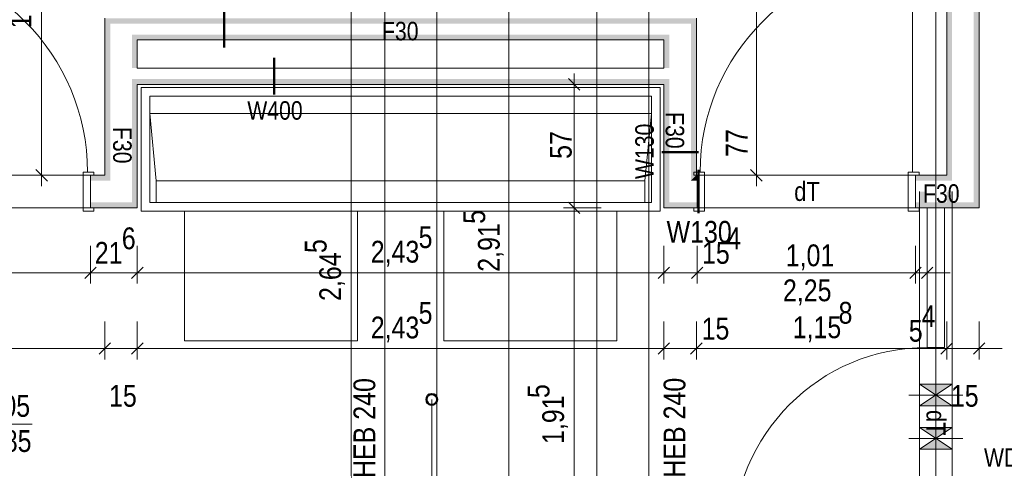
# Model space of a CAD drawing. Extents: x -620 to 300, y 62 to 1112.
# Tile 166 of 200: x -376 to -285, y 622 to 663. Entities that reach past the tile are written whole.
import ezdxf
from ezdxf.lldxf.tags import DXFTag

# ---------------------------------------------------------------- set-up
doc = ezdxf.new("R2010")
doc.units = 0
doc.layers.get('0').update_dxf_attribs({"lineweight": 13})
for name, color, linetype, lineweight, true_color in [('00 -Bauelemente -Gipskarton', 7, 'Continuous', 9, 0xff7fe6), ('30 -34 Innenwände- 11 Durchbruch', 4, 'Continuous', 9, 0x00ffff), ('30 -34 Innenwände- 2 nichttragend', 7, 'Continuous', 18, 0xff7fe6), ('30 -34 Innenwände- 4 Türen_Fenster', 9, 'Continuous', 15, 0x808080), ('60 -61 Ausstattung -1 Möbel -verdeckt', 9, 'grob-A06CPVLVL0', 13, 0x808080), ('70 -72 Beschriftung- 1 Beschriftung allgemein', 7, 'Continuous', 9, 0xff6633), ('70 -75 Raumstempel-2 Verweislinie', 3, 'Continuous', 9, 0x00ff00), ('70 -76 Bemaßung- 2 Allgemein', 9, 'Continuous', 5, 0x808080)]:
    doc.layers.add(name, color=color, linetype=linetype, lineweight=lineweight, true_color=true_color)
for name, color, linetype, lineweight in [('30 -35 Decken- 1 Konstruktion-Träger- Stahl Hohlprofil', 7, 'grob-A06CPVLVL0', 9), ('40 -41 Abwasser_Wasser_Gas- 1 Abwasser + sanitäre Anlagen', 7, 'Continuous', 9), ('70 -71 Achsen- 1 Gebäudeachsen', 7, 'STRICHPUNKT2-A06CPVM0L0', 18), ('70 -72 Beschriftung- 5 Höhenkoten-A06CPVLXL0', 7, 'Continuous', 15), ('70 -75 Raumstempel- 3 Wandstempel', 7, 'Continuous', 50), ('Keine-A06CPVLYL0', 7, 'Continuous', 9)]:
    doc.layers.add(name, color=color, linetype=linetype, lineweight=lineweight)
doc.styles.get("Standard").update_dxf_attribs({"font": 'ARIALN.TTF'})
tags = doc.linetypes.add('fein_strichliert-A06CPVLZL0', pattern=[4, 1, -2, 1]).pattern_tags.tags
tags[8:9] = [DXFTag(74, 4), DXFTag(75, 0), DXFTag(340, '0'), DXFTag(46, 0.0), DXFTag(50, 0.0), DXFTag(44, 0.0), DXFTag(45, 0.0)]
tags[6:7] = [DXFTag(74, 4), DXFTag(75, 0), DXFTag(340, '0'), DXFTag(46, 0.0), DXFTag(50, 0.0), DXFTag(44, 0.0), DXFTag(45, 0.0)]
tags[4:5] = [DXFTag(74, 4), DXFTag(75, 0), DXFTag(340, '0'), DXFTag(46, 0.0), DXFTag(50, 0.0), DXFTag(44, 0.0), DXFTag(45, 0.0)]
tags = doc.linetypes.add('grob-A06CPVLVL0', pattern=[14, 3, -8, 3]).pattern_tags.tags
tags[8:9] = [DXFTag(74, 4), DXFTag(75, 0), DXFTag(340, '0'), DXFTag(46, 0.0), DXFTag(50, 0.0), DXFTag(44, 0.0), DXFTag(45, 0.0)]
tags[6:7] = [DXFTag(74, 4), DXFTag(75, 0), DXFTag(340, '0'), DXFTag(46, 0.0), DXFTag(50, 0.0), DXFTag(44, 0.0), DXFTag(45, 0.0)]
tags[4:5] = [DXFTag(74, 4), DXFTag(75, 0), DXFTag(340, '0'), DXFTag(46, 0.0), DXFTag(50, 0.0), DXFTag(44, 0.0), DXFTag(45, 0.0)]
tags = doc.linetypes.add('STRICHPUNKT2-A06CPVM0L0', pattern=[12.7, 6.35, -3.175, 0, -3.175]).pattern_tags.tags
tags[10:11] = [DXFTag(74, 4), DXFTag(75, 0), DXFTag(340, '0'), DXFTag(46, 0.0), DXFTag(50, 0.0), DXFTag(44, 0.0), DXFTag(45, 0.0)]
tags[8:9] = [DXFTag(74, 4), DXFTag(75, 0), DXFTag(340, '0'), DXFTag(46, 0.0), DXFTag(50, 0.0), DXFTag(44, 0.0), DXFTag(45, 0.0)]
tags[6:7] = [DXFTag(74, 4), DXFTag(75, 0), DXFTag(340, '0'), DXFTag(46, 0.0), DXFTag(50, 0.0), DXFTag(44, 0.0), DXFTag(45, 0.0)]
tags[4:5] = [DXFTag(74, 4), DXFTag(75, 0), DXFTag(340, '0'), DXFTag(46, 0.0), DXFTag(50, 0.0), DXFTag(44, 0.0), DXFTag(45, 0.0)]

# ---------------------------------------------------------------- blocks, each defined once
blk = doc.blocks.new('Referenz-A06CPVM1L0')
at = {"layer": '00 -Bauelemente -Gipskarton', "color": 0, "linetype": 'Continuous', "lineweight": 0, "ltscale": 0.13}
for points in [[(-290.176, 770.614), (-290.176, 648.914), (-289.926, 770.614), (-289.926, 648.664)], [(-289.926, 770.614), (-289.926, 648.664), (-289.676, 770.614), (-289.676, 648.414)], [(-287.676, 770.614), (-287.676, 646.414), (-287.426, 770.614), (-287.426, 646.164)], [(-287.426, 770.614), (-287.426, 646.164), (-287.176, 770.614), (-287.176, 645.914)], [(-367.776, 648.664), (-367.776, 663.164), (-368.026, 648.914), (-368.026, 663.414)], [(-313.326, 663.414), (-368.026, 663.414), (-313.576, 663.164), (-367.776, 663.164)], [(-367.526, 648.414), (-367.526, 662.914), (-367.776, 648.664), (-367.776, 663.164)], [(-313.576, 663.164), (-367.776, 663.164), (-313.826, 662.914), (-367.526, 662.914)], [(-313.576, 648.664), (-313.576, 663.164), (-313.826, 648.414), (-313.826, 662.914)], [(-313.326, 648.914), (-313.326, 663.414), (-313.576, 648.664), (-313.576, 663.164)], [(-365.276, 658.814), (-365.276, 661.664), (-365.526, 658.814), (-365.526, 661.914)], [(-315.826, 661.914), (-365.526, 661.914), (-316.076, 661.664), (-365.276, 661.664)], [(-365.026, 658.814), (-365.026, 661.414), (-365.276, 658.814), (-365.276, 661.664)], [(-316.076, 661.664), (-365.276, 661.664), (-316.326, 661.414), (-365.026, 661.414)], [(-316.076, 658.814), (-316.076, 661.664), (-316.326, 658.814), (-316.326, 661.414)], [(-315.826, 658.814), (-315.826, 661.914), (-316.076, 658.814), (-316.076, 661.664)], [(-365.276, 657.814), (-365.526, 657.814), (-365.276, 646.164), (-365.526, 646.414)], [(-316.076, 657.814), (-365.276, 657.814), (-316.076, 657.564), (-365.276, 657.564)], [(-365.026, 657.564), (-365.276, 657.564), (-365.026, 645.914), (-365.276, 646.164)], [(-316.326, 657.564), (-365.026, 657.564), (-316.326, 657.314), (-365.026, 657.314)], [(-316.076, 646.164), (-316.076, 657.564), (-316.326, 645.914), (-316.326, 657.564)], [(-315.826, 646.414), (-315.826, 657.814), (-316.076, 646.164), (-316.076, 657.814)], [(-367.776, 648.664), (-368.026, 648.914), (-369.351, 648.664), (-369.351, 648.914)], [(-367.526, 648.414), (-367.776, 648.664), (-369.351, 648.414), (-369.351, 648.664)], [(-313.251, 648.664), (-313.576, 648.664), (-313.251, 648.414), (-313.826, 648.414)], [(-313.251, 648.914), (-313.326, 648.914), (-313.251, 648.664), (-313.576, 648.664)], [(-289.926, 648.664), (-290.176, 648.914), (-293.051, 648.664), (-293.051, 648.914)], [(-289.676, 648.414), (-289.926, 648.664), (-293.051, 648.414), (-293.051, 648.664)], [(-292.426, 647.414), (-292.676, 647.414), (-292.426, 645.914), (-292.676, 645.914)], [(-292.176, 647.414), (-292.426, 647.414), (-292.176, 645.914), (-292.426, 645.914)], [(-289.926, 647.414), (-290.176, 647.414), (-289.926, 645.914), (-290.176, 645.914)], [(-289.676, 647.414), (-289.926, 647.414), (-289.676, 645.914), (-289.926, 645.914)], [(-365.276, 646.164), (-365.526, 646.414), (-369.351, 646.164), (-369.351, 646.414)], [(-365.026, 645.914), (-365.276, 646.164), (-369.351, 645.914), (-369.351, 646.164)], [(-313.251, 646.164), (-316.076, 646.164), (-313.251, 645.914), (-316.326, 645.914)], [(-313.251, 646.414), (-315.826, 646.414), (-313.251, 646.164), (-316.076, 646.164)], [(-287.426, 646.164), (-287.676, 646.414), (-293.051, 646.164), (-293.051, 646.414)], [(-287.176, 645.914), (-287.426, 646.164), (-293.051, 645.914), (-293.051, 646.164)]]:
    blk.add_solid(points, dxfattribs=at)
at = {"layer": '30 -34 Innenwände- 11 Durchbruch', "color": 0, "linetype": 'Continuous', "ltscale": 0.13}
for p, q in [((-292.676, 629.614), (-289.676, 629.614)), ((-289.676, 629.614), (-292.676, 627.614)), ((-289.676, 627.614), (-292.676, 629.614)), ((-292.676, 627.614), (-292.676, 629.614)), ((-289.676, 627.614), (-289.676, 629.614)), ((-292.676, 627.614), (-289.676, 627.614)), ((-292.676, 625.614), (-289.676, 625.614)), ((-289.676, 625.614), (-292.676, 623.614)), ((-289.676, 623.614), (-292.676, 625.614)), ((-292.676, 623.614), (-292.676, 625.614)), ((-289.676, 623.614), (-289.676, 625.614)), ((-292.676, 623.614), (-289.676, 623.614))]:
    blk.add_line(p, q, dxfattribs=at)
at = {"layer": '30 -34 Innenwände- 11 Durchbruch', "color": 0, "linetype": 'grob-A06CPVLVL0', "ltscale": 0.13}
for p, q in [((-288.676, 628.614), (-293.676, 628.614)), ((-288.676, 624.614), (-293.676, 624.614))]:
    blk.add_line(p, q, dxfattribs=at)
at = {"layer": '30 -34 Innenwände- 11 Durchbruch', "color": 0, "linetype": 'Continuous', "ltscale": 0.13}
for points in [[(-289.676, 629.614), (-291.176, 628.614), (-292.676, 629.614)], [(-289.676, 627.614), (-292.676, 627.614), (-291.176, 628.614)], [(-289.676, 625.614), (-291.176, 624.614), (-292.676, 625.614)], [(-289.676, 623.614), (-292.676, 623.614), (-291.176, 624.614)]]:
    blk.add_solid(points, dxfattribs=at)
at = {"layer": '30 -34 Innenwände- 2 nichttragend', "color": 0, "linetype": 'Continuous', "ltscale": 0.18}
for p, q in [((-290.176, 648.914), (-290.176, 770.614)), ((-287.176, 645.914), (-287.176, 770.614)), ((-368.026, 663.414), (-368.026, 648.914)), ((-313.326, 663.414), (-313.326, 648.914)), ((-365.026, 661.414), (-316.326, 661.414)), ((-365.026, 661.414), (-365.026, 658.814)), ((-316.326, 661.414), (-316.326, 658.814)), ((-365.026, 658.814), (-316.326, 658.814)), ((-365.026, 657.314), (-365.026, 645.914)), ((-365.026, 657.314), (-316.326, 657.314)), ((-316.326, 657.314), (-316.326, 645.914)), ((-369.351, 648.914), (-368.026, 648.914)), ((-369.351, 648.914), (-369.031, 648.914)), ((-313.251, 648.914), (-313.571, 648.914)), ((-313.326, 648.914), (-313.251, 648.914)), ((-293.051, 648.914), (-290.176, 648.914)), ((-293.051, 648.914), (-292.731, 648.914)), ((-292.676, 647.414), (-292.676, 645.914)), ((-289.676, 647.414), (-289.676, 645.914)), ((-369.351, 645.914), (-365.026, 645.914)), ((-369.351, 645.914), (-369.031, 645.914)), ((-316.326, 645.914), (-313.251, 645.914)), ((-313.251, 645.914), (-313.571, 645.914)), ((-293.051, 645.914), (-287.176, 645.914)), ((-293.051, 645.914), (-292.731, 645.914)), ((-292.676, 645.914), (-289.926, 645.914)), ((-292.676, 645.914), (-292.426, 645.914)), ((-292.426, 645.914), (-292.176, 645.914)), ((-292.176, 645.914), (-290.176, 645.914)), ((-290.176, 645.914), (-289.926, 645.914)), ((-289.926, 645.914), (-289.676, 645.914)), ((-289.926, 645.914), (-289.676, 645.914))]:
    blk.add_line(p, q, dxfattribs=at)
at = {"layer": '30 -34 Innenwände- 4 Türen_Fenster', "color": 0, "linetype": 'fein_strichliert-A06CPVLZL0', "ltscale": 0.15}
blk.add_line((-293.331, 649.214), (-293.331, 668.854), dxfattribs=at)
at = {"layer": '30 -34 Innenwände- 4 Türen_Fenster', "color": 0, "linetype": 'grob-A06CPVLVL0', "ltscale": 0.15}
for p, q in [((-389.551, 648.914), (-369.351, 648.914)), ((-313.251, 648.914), (-293.051, 648.914)), ((-389.551, 645.914), (-369.351, 645.914)), ((-313.251, 645.914), (-293.051, 645.914)), ((-292.676, 645.914), (-292.676, 613.614)), ((-289.676, 645.914), (-289.676, 613.614))]:
    blk.add_line(p, q, dxfattribs=at)
at = {"layer": '30 -34 Innenwände- 4 Türen_Fenster', "color": 0, "linetype": 'Continuous', "ltscale": 0.15}
for p, q in [((-370.031, 645.614), (-370.031, 649.214)), ((-370.031, 649.214), (-369.631, 649.214)), ((-369.631, 649.214), (-369.031, 649.214)), ((-369.031, 648.914), (-369.351, 648.914)), ((-369.351, 648.914), (-369.351, 645.914)), ((-369.031, 649.214), (-369.031, 648.914)), ((-312.971, 649.214), (-313.571, 649.214)), ((-313.571, 649.214), (-313.571, 648.914)), ((-313.571, 648.914), (-313.251, 648.914)), ((-313.251, 648.914), (-313.251, 645.914)), ((-312.571, 649.214), (-312.971, 649.214)), ((-312.571, 645.614), (-312.571, 649.214)), ((-293.731, 645.614), (-293.731, 649.214)), ((-293.731, 649.214), (-293.331, 649.214)), ((-293.331, 649.214), (-292.731, 649.214)), ((-292.731, 648.914), (-293.051, 648.914)), ((-293.051, 648.914), (-293.051, 645.914)), ((-292.731, 649.214), (-292.731, 648.914)), ((-369.031, 645.614), (-370.031, 645.614)), ((-369.351, 645.914), (-369.031, 645.914)), ((-369.031, 645.914), (-369.031, 645.614)), ((-313.571, 645.914), (-313.571, 645.614)), ((-313.251, 645.914), (-313.571, 645.914)), ((-313.571, 645.614), (-312.571, 645.614)), ((-292.731, 645.614), (-293.731, 645.614)), ((-293.051, 645.914), (-292.731, 645.914)), ((-292.731, 645.914), (-292.731, 645.614)), ((-291.976, 633.014), (-291.976, 645.914)), ((-291.976, 645.914), (-290.376, 645.914)), ((-290.376, 645.914), (-290.376, 633.014)), ((-290.376, 633.014), (-291.976, 633.014))]:
    blk.add_line(p, q, dxfattribs=at)
at = {"layer": '30 -34 Innenwände- 4 Türen_Fenster', "color": 0, "linetype": 'fein_strichliert-A06CPVLZL0', "ltscale": 0.15}
for centre, major_axis in [((-389.271, 649.214), (19.64, 0)), ((-293.331, 649.214), (0, 19.64))]:
    blk.add_ellipse(centre, major_axis=major_axis, ratio=1, start_param=0, end_param=1.570796, dxfattribs=at)
at = {"layer": '30 -34 Innenwände- 4 Türen_Fenster', "color": 0, "linetype": 'grob-A06CPVLVL0', "ltscale": 0.15}
blk.add_ellipse((-291.976, 615.014), major_axis=(0, 18), ratio=1, start_param=0, end_param=1.570796, dxfattribs=at)
at = {"layer": '30 -35 Decken- 1 Konstruktion-Träger- Stahl Hohlprofil', "color": 0, "linetype": 'grob-A06CPVLVL0', "ltscale": 0.13}
for p, q in [((-342.126, 612.77), (-342.126, 771.67)), ((-337.326, 771.67), (-337.326, 612.77)), ((-322.526, 612.955), (-322.526, 771.855)), ((-317.726, 771.855), (-317.726, 612.955))]:
    blk.add_line(p, q, dxfattribs=at)
at = {"layer": '40 -41 Abwasser_Wasser_Gas- 1 Abwasser + sanitäre Anlagen', "color": 0, "linetype": 'Continuous', "ltscale": 0.13}
for p, q in [((-364.676, 645.614), (-364.676, 657.014)), ((-364.676, 657.014), (-316.676, 657.014)), ((-316.676, 657.014), (-316.676, 645.614)), ((-363.876, 646.414), (-363.876, 656.214)), ((-363.876, 656.214), (-317.476, 656.214)), ((-317.476, 656.214), (-317.476, 646.414)), ((-317.476, 654.614), (-363.876, 654.614)), ((-318.076, 648.414), (-363.276, 648.414)), ((-316.676, 645.614), (-364.676, 645.614)), ((-317.476, 646.414), (-363.876, 646.414))]:
    blk.add_line(p, q, dxfattribs=at)
at = {"layer": '60 -61 Ausstattung -1 Möbel -verdeckt', "color": 0, "linetype": 'grob-A06CPVLVL0', "lineweight": -2, "ltscale": 0.13}
for p, q in [((-360.676, 633.614), (-360.676, 645.614)), ((-360.676, 645.614), (-344.676, 645.614)), ((-344.676, 645.614), (-344.676, 633.614)), ((-336.676, 633.614), (-336.676, 645.614)), ((-336.676, 645.614), (-320.676, 645.614)), ((-320.676, 645.614), (-320.676, 633.614)), ((-344.676, 633.614), (-360.676, 633.614)), ((-320.676, 633.614), (-336.676, 633.614))]:
    blk.add_line(p, q, dxfattribs=at)
at = {"layer": '70 -71 Achsen- 1 Gebäudeachsen', "color": 0, "linetype": 'STRICHPUNKT2-A06CPVM0L0', "ltscale": 0.18}
blk.add_line((-291.176, 1084.554), (-291.176, 85.114), dxfattribs=at)
at = {"layer": '70 -72 Beschriftung- 1 Beschriftung allgemein', "color": 0, "linetype": 'Continuous', "ltscale": 0.13}
for p, q in [((-363.876, 654.614), (-363.276, 648.414)), ((-317.476, 654.614), (-318.076, 648.414)), ((-363.276, 648.414), (-363.276, 646.414)), ((-318.076, 648.414), (-318.076, 646.414))]:
    blk.add_line(p, q, dxfattribs=at)
at = {"layer": '70 -72 Beschriftung- 5 Höhenkoten-A06CPVLXL0', "color": 0, "linetype": 'Continuous', "ltscale": 0.15}
blk.add_line((-393.147, 625.942), (-374.744, 625.942), dxfattribs=at)
at = {"layer": '70 -75 Raumstempel- 3 Wandstempel', "color": 0, "linetype": 'Continuous', "ltscale": 0.5}
for p, q in [((-356.992, 664.114), (-356.992, 660.714)), ((-352.355, 656.364), (-352.355, 659.764)), ((-316.526, 651.064), (-313.126, 651.064)), ((-313.136, 645.414), (-313.136, 649.414))]:
    blk.add_line(p, q, dxfattribs=at)
at = {"layer": '70 -75 Raumstempel-2 Verweislinie', "color": 0, "linetype": 'Continuous', "ltscale": 0.13}
blk.add_line((-337.797, 591.161), (-337.797, 628.209), dxfattribs=at)
at = {"layer": '70 -75 Raumstempel-2 Verweislinie', "color": 0, "linetype": 'ByBlock', "lineweight": 50, "ltscale": 0.5}
blk.add_circle((-337.797, 628.209), 0.5, dxfattribs=at)
at = {"layer": '70 -76 Bemaßung- 2 Allgemein', "color": 0, "linetype": 'Continuous', "ltscale": 0.13}
for p, q in [((-373.876, 680.353), (-373.876, 649.974)), ((-330.675, 614.674), (-330.675, 670.853)), ((-345.243, 614.674), (-345.243, 665.453)), ((-307.776, 665.314), (-307.776, 663.253)), ((-307.776, 649.974), (-307.776, 663.253)), ((-324.626, 658.314), (-324.626, 656.253)), ((-322.126, 657.314), (-325.626, 657.314)), ((-324.626, 646.974), (-324.626, 656.253)), ((-373.876, 647.914), (-373.876, 649.974)), ((-307.776, 647.914), (-307.776, 649.974)), ((-371.376, 648.914), (-374.876, 648.914)), ((-310.276, 648.914), (-306.776, 648.914)), ((-324.626, 644.914), (-324.626, 646.974)), ((-324.626, 646.914), (-324.626, 644.853)), ((-322.126, 645.914), (-325.626, 645.914)), ((-322.126, 645.914), (-325.626, 645.914)), ((-324.626, 608.674), (-324.626, 644.853)), ((-369.351, 642.414), (-369.351, 638.914)), ((-369.351, 642.414), (-369.351, 638.914)), ((-365.026, 642.414), (-365.026, 638.914)), ((-365.026, 642.414), (-365.026, 638.914)), ((-316.326, 642.414), (-316.326, 638.914)), ((-316.326, 642.414), (-316.326, 638.914)), ((-313.251, 642.414), (-313.251, 638.914)), ((-313.251, 642.414), (-313.251, 638.914)), ((-293.051, 642.414), (-293.051, 638.914)), ((-293.051, 642.414), (-293.051, 638.914)), ((-291.976, 642.414), (-291.976, 638.914)), ((-370.412, 639.914), (-388.491, 639.914)), ((-368.351, 639.914), (-370.412, 639.914)), ((-370.351, 639.914), (-368.291, 639.914)), ((-366.087, 639.914), (-368.291, 639.914)), ((-364.026, 639.914), (-366.087, 639.914)), ((-366.026, 639.914), (-363.966, 639.914)), ((-317.387, 639.914), (-363.966, 639.914)), ((-317.387, 639.914), (-318.447, 639.914)), ((-315.326, 639.914), (-317.387, 639.914)), ((-315.326, 639.914), (-317.387, 639.914)), ((-313.251, 639.914), (-316.326, 639.914)), ((-314.251, 639.914), (-312.191, 639.914)), ((-314.251, 639.914), (-312.191, 639.914)), ((-312.191, 639.914), (-311.13, 639.914)), ((-294.112, 639.914), (-312.191, 639.914)), ((-294.112, 639.914), (-295.172, 639.914)), ((-292.051, 639.914), (-294.112, 639.914)), ((-292.051, 639.914), (-294.112, 639.914)), ((-291.976, 639.914), (-293.051, 639.914)), ((-292.976, 639.914), (-290.916, 639.914)), ((-290.916, 639.914), (-289.855, 639.914)), ((-368.026, 635.414), (-368.026, 631.914)), ((-368.026, 635.414), (-368.026, 631.914)), ((-365.026, 635.414), (-365.026, 631.914)), ((-365.026, 635.414), (-365.026, 631.914)), ((-316.326, 635.414), (-316.326, 631.914)), ((-316.326, 635.414), (-316.326, 631.914)), ((-313.326, 635.414), (-313.326, 631.914)), ((-313.326, 635.414), (-313.326, 631.914)), ((-290.176, 635.414), (-290.176, 631.914)), ((-290.176, 635.414), (-290.176, 631.914)), ((-287.176, 635.414), (-287.176, 631.914)), ((-369.087, 632.914), (-390.116, 632.914)), ((-369.087, 632.914), (-370.147, 632.914)), ((-367.026, 632.914), (-369.087, 632.914)), ((-367.026, 632.914), (-369.087, 632.914)), ((-365.026, 632.914), (-368.026, 632.914)), ((-366.026, 632.914), (-363.966, 632.914)), ((-366.026, 632.914), (-363.966, 632.914)), ((-363.966, 632.914), (-362.905, 632.914)), ((-317.387, 632.914), (-363.966, 632.914)), ((-317.387, 632.914), (-318.447, 632.914)), ((-315.326, 632.914), (-317.387, 632.914)), ((-315.326, 632.914), (-317.387, 632.914)), ((-313.326, 632.914), (-316.326, 632.914)), ((-314.326, 632.914), (-312.266, 632.914)), ((-314.326, 632.914), (-312.266, 632.914)), ((-312.266, 632.914), (-311.205, 632.914)), ((-291.237, 632.914), (-312.266, 632.914)), ((-291.237, 632.914), (-292.297, 632.914)), ((-289.176, 632.914), (-291.237, 632.914)), ((-289.176, 632.914), (-291.237, 632.914)), ((-287.176, 632.914), (-290.176, 632.914)), ((-288.176, 632.914), (-286.116, 632.914)), ((-286.116, 632.914), (-285.055, 632.914))]:
    blk.add_line(p, q, dxfattribs=at)
at = {"layer": '70 -76 Bemaßung- 2 Allgemein', "color": 0, "linetype": 'Continuous', "lineweight": 20, "ltscale": 0.2}
for p, q in [((-325.157, 657.844), (-324.096, 656.783)), ((-373.346, 648.383), (-374.407, 649.444)), ((-307.246, 648.383), (-308.307, 649.444)), ((-324.096, 645.383), (-325.157, 646.444)), ((-325.157, 646.444), (-324.096, 645.383)), ((-368.821, 640.444), (-369.882, 639.383)), ((-369.882, 639.383), (-368.821, 640.444)), ((-364.496, 640.444), (-365.557, 639.383)), ((-365.557, 639.383), (-364.496, 640.444)), ((-315.796, 640.444), (-316.857, 639.383)), ((-315.796, 640.444), (-316.857, 639.383)), ((-313.782, 639.383), (-312.721, 640.444)), ((-313.782, 639.383), (-312.721, 640.444)), ((-292.521, 640.444), (-293.582, 639.383)), ((-292.521, 640.444), (-293.582, 639.383)), ((-292.507, 639.383), (-291.446, 640.444)), ((-367.496, 633.444), (-368.557, 632.383)), ((-367.496, 633.444), (-368.557, 632.383)), ((-365.557, 632.383), (-364.496, 633.444)), ((-365.557, 632.383), (-364.496, 633.444)), ((-315.796, 633.444), (-316.857, 632.383)), ((-315.796, 633.444), (-316.857, 632.383)), ((-313.857, 632.383), (-312.796, 633.444)), ((-313.857, 632.383), (-312.796, 633.444)), ((-289.646, 633.444), (-290.707, 632.383)), ((-289.646, 633.444), (-290.707, 632.383)), ((-287.707, 632.383), (-286.646, 633.444))]:
    blk.add_line(p, q, dxfattribs=at)
at = {"layer": '30 -34 Innenwände- 11 Durchbruch', "color": 0, "linetype": 'ByBlock', "ltscale": 0.13, "insert": (-286.725, 623.701), "char_height": 1.71171, "attachment_point": 1}
blk.add_mtext('{\\fArial Narrow;WD-E}', dxfattribs=at)
at = {"layer": '70 -72 Beschriftung- 1 Beschriftung allgemein', "color": 0, "linetype": 'Continuous', "ltscale": 0.13, "char_height": 2.01377, "attachment_point": 1, "rotation": 90}
for insert in [(-345.035, 620.952), (-316.353, 620.982)]:
    blk.add_mtext('{\\fArial Narrow;HEB 240}', dxfattribs=dict(at, insert=insert))
at = {"layer": '70 -72 Beschriftung- 5 Höhenkoten-A06CPVLXL0', "color": 0, "linetype": 'Continuous', "ltscale": 0.15, "char_height": 2.01377, "attachment_point": 1}
for s, insert in [('{\\fArial Narrow;OK FFB +9,05}', (-389.747, 628.622)), ('{\\fArial Narrow;OK RB   +8,85}', (-389.747, 625.377))]:
    blk.add_mtext(s, dxfattribs=dict(at, insert=insert))
at = {"layer": '70 -75 Raumstempel- 3 Wandstempel', "color": 0, "linetype": 'Continuous', "ltscale": 0.5, "attachment_point": 1}
for s, insert, char_height in [('{\\fArial Narrow;F30}', (-342.398, 663.087), 1.71171), ('{\\fArial Narrow;W400}', (-354.856, 655.759), 1.71171), ('{\\fArial Narrow;F30}', (-292.364, 648.087), 1.71171), ('{\\fArial Narrow;W130}', (-316.078, 644.698), 2.01377)]:
    blk.add_mtext(s, dxfattribs=dict(at, insert=insert, char_height=char_height))
at = {"layer": '70 -75 Raumstempel- 3 Wandstempel', "color": 0, "linetype": 'Continuous', "ltscale": 0.5, "char_height": 1.71171, "attachment_point": 1}
for s, insert, rotation in [('{\\fArial Narrow;W130}', (-318.973, 648.563), 90), ('{\\fArial Narrow;F30}', (-314.453, 654.754), 270), ('{\\fArial Narrow;F30}', (-365.553, 653.381), 270)]:
    blk.add_mtext(s, dxfattribs=dict(at, insert=insert, rotation=rotation))
at = {"layer": '70 -76 Bemaßung- 2 Allgemein', "color": 0, "linetype": 'Continuous', "ltscale": 0.13, "char_height": 2.01377, "attachment_point": 1, "rotation": 90}
for s, insert in [('{\\fArial Narrow;1,62}', (-376.826, 662.494)), ('{\\fArial Narrow;57}', (-326.873, 650.431)), ('{\\fArial Narrow;77}', (-310.602, 650.608)), ('{\\fArial Narrow;5}', (-334.868, 644.43)), ('{\\fArial Narrow;2,91}', (-333.525, 640.004)), ('{\\fArial Narrow;5}', (-349.536, 641.73)), ('{\\fArial Narrow;2,64}', (-348.193, 637.304)), ('{\\fArial Narrow;5}', (-328.919, 628.339)), ('{\\fArial Narrow;1,91}', (-327.576, 624.094))]:
    blk.add_mtext(s, dxfattribs=dict(at, insert=insert))
at = {"layer": '70 -76 Bemaßung- 2 Allgemein', "color": 0, "linetype": 'Continuous', "ltscale": 0.13, "char_height": 2.01377, "attachment_point": 1}
for s, insert in [('{\\fArial Narrow;6}', (-366.459, 644.098)), ('{\\fArial Narrow;5}', (-339.01, 644.206)), ('{\\fArial Narrow;4}', (-310.483, 644.098)), ('{\\fArial Narrow;2,43}', (-343.436, 642.864)), ('{\\fArial Narrow;21}', (-368.961, 642.756)), ('{\\fArial Narrow;15}', (-312.803, 642.756)), ('{\\fArial Narrow;1,01}', (-305.058, 642.529)), ('{\\fArial Narrow;2,25}', (-305.316, 639.295)), ('{\\fArial Narrow;5}', (-339.01, 637.206)), ('{\\fArial Narrow;8}', (-300.172, 637.224)), ('{\\fArial Narrow;4}', (-292.49, 636.903)), ('{\\fArial Narrow;2,43}', (-343.436, 635.864)), ('{\\fArial Narrow;15}', (-312.84, 635.756)), ('{\\fArial Narrow;1,15}', (-304.417, 635.882)), ('{\\fArial Narrow;5}', (-293.68, 635.561)), ('{\\fArial Narrow;15}', (-367.638, 629.553)), ('{\\fArial Narrow;15}', (-289.788, 629.553))]:
    blk.add_mtext(s, dxfattribs=dict(at, insert=insert))
at = {"layer": 'Keine-A06CPVLYL0', "color": 0, "linetype": 'Continuous', "ltscale": 0.13, "insert": (-304.276, 648.309), "char_height": 1.76205, "attachment_point": 1}
blk.add_mtext('{\\fArial Narrow;dT}', dxfattribs=at)
at = {"layer": 'Keine-A06CPVLYL0', "color": 0, "linetype": 'Continuous', "ltscale": 0.13, "insert": (-290.281, 627.238), "char_height": 1.76205, "attachment_point": 1, "rotation": 270}
blk.add_mtext('{\\fArial Narrow;dT}', dxfattribs=at)

msp = doc.modelspace()

# ---------------------------------------------------------------- block references
at = {"color": 8, "lineweight": 13, "ltscale": 0.13, "true_color": 0x808080}
msp.add_blockref('Referenz-A06CPVM1L0', (0, 0), dxfattribs=at)

doc.saveas('drawing.dxf')
